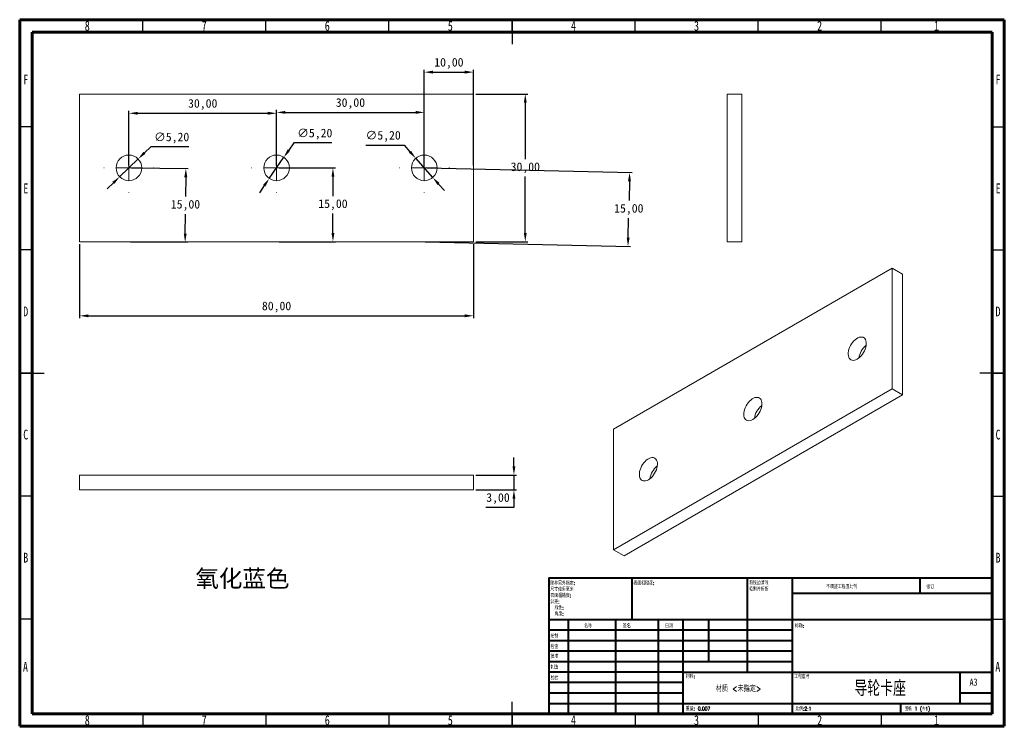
# Model space of a CAD drawing. Header units: millimetres. Extents: x 15 to 415, y 5 to 292.
import ezdxf

# ---------------------------------------------------------------- set-up
doc = ezdxf.new("R2010")
doc.units = ezdxf.units.MM
doc.header["$PDSIZE"] = -1
doc.styles.add('SLDTEXTSTYLE0', font='TXT', dxfattribs={"width": 0.75})
doc.styles.add('SLDTEXTSTYLE1', font='TXT', dxfattribs={"width": 0.75, "bigfont": 'bigfont'})
doc.styles.add('SLDTEXTSTYLE2', font='TXT', dxfattribs={"width": 0.694444, "bigfont": 'bigfont'})
doc.dimstyles.new('ISO-25', dxfattribs={"dimtxt": 2.5, "dimasz": 2.5, "dimexe": 1.25, "dimexo": 0.625, "dimtad": 1, "dimtxsty": 'Standard', "dimcen": 2.5, "dimadec": 0, "dimazin": 0, "dimtfac": 1, "dimtmove": 0, "dimatfit": 3, "dimfxl": 0, "dimarcsym": 0})

# ---------------------------------------------------------------- blocks, each defined once
blk = doc.blocks.new('SW_NOTE_0')
at = {"color": 0, "linetype": 'Continuous', "lineweight": 0, "char_height": 1.5, "attachment_point": 1, "style": 'SLDTEXTSTYLE1'}
for s, insert in [('\\M+18F9C\\M+194F1另\\M+18A4F\\M+18E77\\M+192E8:', (0, 1.93)), ('\\M+18EDA\\M+190A1\\M+18E67\\M+19770\\M+19F7C\\M+195C4', (0, -0.57)), ('\\M+1955C\\M+196CA\\M+19165糙\\M+19378:', (0, -3.07)), ('\\M+18CF6\\M+18DB7:', (0, -5.57)), ('线\\M+190AB:', (1.69, -8.07)), ('\\M+18A70\\M+19378:', (1.69, -10.57))]:
    blk.add_mtext(s, dxfattribs=dict(at, insert=insert))
blk = doc.blocks.new('SW_NOTE_1')
at = {"color": 0, "linetype": 'Continuous', "lineweight": 0, "char_height": 1.5, "attachment_point": 1, "style": 'SLDTEXTSTYLE1'}
for s, insert in [('\\M+18FAB锐边\\M+190B4\\M+18F9C', (0, 1.93)), ('\\M+196D1\\M+18E68\\M+19BF3\\M+190DC\\M+19266', (0, -0.57))]:
    blk.add_mtext(s, dxfattribs=dict(at, insert=insert))
blk = doc.blocks.new('SW_CENTERMARKSYMBOL_0')
at = {"color": 0, "linetype": 'Continuous', "lineweight": 0}
for p, q in [((0, 10), (0, 10.2)), ((0, 0), (0, 5)), ((-10, 0), (-10.2, 0)), ((0, 0), (-5, 0)), ((0, 0), (0, -5)), ((0, 0), (5, 0)), ((10, 0), (10.2, 0)), ((0, -10), (0, -10.2))]:
    blk.add_line(p, q, dxfattribs=at)
blk = doc.blocks.new('SW_CENTERMARKSYMBOL_1')
at = {"color": 0, "linetype": 'Continuous', "lineweight": 0}
for p, q in [((0, 10), (0, 10.2)), ((0, 0), (0, 5)), ((-10, 0), (-10.2, 0)), ((0, 0), (-5, 0)), ((0, 0), (0, -5)), ((0, 0), (5, 0)), ((10, 0), (10.2, 0)), ((0, -10), (0, -10.2))]:
    blk.add_line(p, q, dxfattribs=at)
blk = doc.blocks.new('SW_CENTERMARKSYMBOL_2')
at = {"color": 0, "linetype": 'Continuous', "lineweight": 0}
for p, q in [((0, 10), (0, 10.2)), ((0, 0), (0, 5)), ((-10, 0), (-10.2, 0)), ((0, 0), (-5, 0)), ((0, 0), (0, -5)), ((0, 0), (5, 0)), ((10, 0), (10.2, 0)), ((0, -10), (0, -10.2))]:
    blk.add_line(p, q, dxfattribs=at)
blk = doc.blocks.new('*D6')
at = {"color": 3, "lineweight": -2, "transparency": 16777216}
for p, q in [((39.36, 200.82), (39.36, 170.73)), ((199.36, 200.82), (199.36, 170.73)), ((42.91, 171.73), (195.8, 171.73))]:
    blk.add_line(p, q, dxfattribs=at)
at = {"color": 3, "transparency": 16777216}
for points in [[(42.91, 172.32), (42.91, 171.13), (39.36, 171.73)], [(195.8, 172.32), (195.8, 171.13), (199.36, 171.73)]]:
    blk.add_solid(points, dxfattribs=at)
at = {"layer": 'Defpoints', "color": 0, "transparency": 16777216}
for p in [(39.36, 201.82), (199.36, 201.82), (199.36, 171.73)]:
    blk.add_point(p, dxfattribs=at)
at = {"color": 3, "transparency": 16777216, "insert": (119.36, 175.29), "char_height": 3.5, "attachment_point": 5}
blk.add_mtext('80,00', dxfattribs=at)
blk = doc.blocks.new('*D7')
at = {"color": 3, "lineweight": -2, "transparency": 16777216}
for p, q in [((200.36, 261.82), (221.4, 261.82)), ((220.4, 258.26), (220.4, 235.38)), ((220.4, 205.37), (220.4, 228.25)), ((200.36, 201.82), (221.4, 201.82))]:
    blk.add_line(p, q, dxfattribs=at)
at = {"color": 3, "transparency": 16777216}
for points in [[(219.81, 258.26), (220.99, 258.26), (220.4, 261.82)], [(219.81, 205.37), (220.99, 205.37), (220.4, 201.82)]]:
    blk.add_solid(points, dxfattribs=at)
at = {"layer": 'Defpoints', "color": 0, "transparency": 16777216}
for p in [(199.36, 261.82), (220.4, 261.82), (199.36, 201.82)]:
    blk.add_point(p, dxfattribs=at)
at = {"color": 3, "transparency": 16777216, "insert": (220.4, 231.82), "char_height": 3.5, "attachment_point": 5}
blk.add_mtext('30,00', dxfattribs=at)
blk = doc.blocks.new('*D8')
at = {"color": 3, "lineweight": -2, "transparency": 16777216}
for p, q in [((215.79, 110.59), (215.79, 114.14)), ((200.36, 107.03), (216.79, 107.03)), ((215.79, 107.03), (215.79, 101.03)), ((200.36, 101.03), (216.79, 101.03)), ((215.79, 97.47), (215.79, 93.92)), ((215.79, 93.92), (204.35, 93.92))]:
    blk.add_line(p, q, dxfattribs=at)
at = {"color": 3, "transparency": 16777216}
for points in [[(215.2, 110.59), (216.38, 110.59), (215.79, 107.03)], [(215.2, 97.47), (216.38, 97.47), (215.79, 101.03)]]:
    blk.add_solid(points, dxfattribs=at)
at = {"layer": 'Defpoints', "color": 0, "transparency": 16777216}
for p in [(199.36, 107.03), (199.36, 101.03), (215.79, 101.03)]:
    blk.add_point(p, dxfattribs=at)
at = {"color": 3, "transparency": 16777216, "insert": (209.31, 97.48), "char_height": 3.5, "attachment_point": 5}
blk.add_mtext('3,00', dxfattribs=at)
blk = doc.blocks.new('*D9')
at = {"color": 3, "lineweight": -2, "transparency": 16777216}
for p, q in [((68.22, 240.36), (65.66, 237.9)), ((83.74, 240.36), (68.22, 240.36)), ((55.61, 228.21), (63.1, 235.43)), ((53.05, 225.74), (50.5, 223.27))]:
    blk.add_line(p, q, dxfattribs=at)
at = {"color": 3, "transparency": 16777216}
for points in [[(65.25, 238.32), (66.07, 237.47), (63.1, 235.43)], [(52.64, 226.16), (53.47, 225.31), (55.61, 228.21)]]:
    blk.add_solid(points, dxfattribs=at)
at = {"layer": 'Defpoints', "color": 0, "transparency": 16777216}
for p in [(63.1, 235.43), (55.61, 228.21)]:
    blk.add_point(p, dxfattribs=at)
at = {"color": 3, "transparency": 16777216, "insert": (76.74, 243.93), "char_height": 3.5, "attachment_point": 5}
blk.add_mtext('∅5,20', dxfattribs=at)
blk = doc.blocks.new('*D10')
at = {"color": 3, "lineweight": -2, "transparency": 16777216}
for p, q in [((126.35, 241.95), (124.33, 239.02)), ((141.87, 241.95), (126.35, 241.95)), ((116.4, 227.54), (122.31, 236.1)), ((114.38, 224.61), (112.37, 221.68))]:
    blk.add_line(p, q, dxfattribs=at)
at = {"color": 3, "transparency": 16777216}
for points in [[(123.84, 239.36), (124.82, 238.69), (122.31, 236.1)], [(113.9, 224.95), (114.87, 224.27), (116.4, 227.54)]]:
    blk.add_solid(points, dxfattribs=at)
at = {"layer": 'Defpoints', "color": 0, "transparency": 16777216}
for p in [(122.31, 236.1), (116.4, 227.54)]:
    blk.add_point(p, dxfattribs=at)
at = {"color": 3, "transparency": 16777216, "insert": (134.87, 245.52), "char_height": 3.5, "attachment_point": 5}
blk.add_mtext('∅5,20', dxfattribs=at)
blk = doc.blocks.new('*D11')
at = {"color": 3, "lineweight": -2, "transparency": 16777216}
for p, q in [((155.67, 241.03), (171.19, 241.03)), ((171.19, 241.03), (173.55, 238.37)), ((182.81, 227.93), (175.91, 235.71)), ((185.16, 225.26), (187.52, 222.6))]:
    blk.add_line(p, q, dxfattribs=at)
at = {"color": 3, "transparency": 16777216}
for points in [[(173.99, 238.76), (173.1, 237.98), (175.91, 235.71)], [(185.61, 225.66), (184.72, 224.87), (182.81, 227.93)]]:
    blk.add_solid(points, dxfattribs=at)
at = {"layer": 'Defpoints', "color": 0, "transparency": 16777216}
for p in [(175.91, 235.71), (182.81, 227.93)]:
    blk.add_point(p, dxfattribs=at)
at = {"color": 3, "transparency": 16777216, "insert": (162.67, 244.6), "char_height": 3.5, "attachment_point": 5}
blk.add_mtext('∅5,20', dxfattribs=at)
blk = doc.blocks.new('*D12')
at = {"color": 3, "lineweight": -2, "transparency": 16777216}
for p, q in [((179.36, 232.82), (179.36, 271.69)), ((182.91, 270.69), (195.8, 270.69)), ((199.36, 232.82), (199.36, 271.69))]:
    blk.add_line(p, q, dxfattribs=at)
at = {"color": 3, "transparency": 16777216}
for points in [[(182.91, 271.29), (182.91, 270.1), (179.36, 270.69)], [(195.8, 271.29), (195.8, 270.1), (199.36, 270.69)]]:
    blk.add_solid(points, dxfattribs=at)
at = {"layer": 'Defpoints', "color": 0, "transparency": 16777216}
for p in [(199.36, 270.69), (179.36, 231.82), (199.36, 231.82)]:
    blk.add_point(p, dxfattribs=at)
at = {"color": 3, "transparency": 16777216, "insert": (189.36, 274.26), "char_height": 3.5, "attachment_point": 5}
blk.add_mtext('10,00', dxfattribs=at)
blk = doc.blocks.new('*D13')
at = {"color": 3, "lineweight": -2, "transparency": 16777216}
for p, q in [((180.36, 231.79), (263.79, 229.92)), ((262.71, 226.39), (262.54, 218.51)), ((262.2, 203.5), (262.38, 211.38)), ((179.68, 201.79), (263.12, 199.92))]:
    blk.add_line(p, q, dxfattribs=at)
at = {"color": 3, "transparency": 16777216}
for points in [[(262.12, 226.4), (263.31, 226.37), (262.79, 229.94)], [(261.61, 203.51), (262.79, 203.48), (262.12, 199.94)]]:
    blk.add_solid(points, dxfattribs=at)
at = {"layer": 'Defpoints', "color": 0, "transparency": 16777216}
for p in [(179.36, 231.82), (178.68, 201.82), (262.12, 199.94)]:
    blk.add_point(p, dxfattribs=at)
at = {"color": 3, "transparency": 16777216, "insert": (262.46, 214.94), "char_height": 3.5, "attachment_point": 5}
blk.add_mtext('15,00', dxfattribs=at)
blk = doc.blocks.new('*D14')
at = {"color": 3, "lineweight": -2, "transparency": 16777216}
for p, q in [((119.36, 232.82), (119.36, 255.35)), ((122.91, 254.35), (175.8, 254.35)), ((179.36, 232.82), (179.36, 255.35))]:
    blk.add_line(p, q, dxfattribs=at)
at = {"color": 3, "transparency": 16777216}
for points in [[(122.91, 254.94), (122.91, 253.76), (119.36, 254.35)], [(175.8, 254.94), (175.8, 253.76), (179.36, 254.35)]]:
    blk.add_solid(points, dxfattribs=at)
at = {"layer": 'Defpoints', "color": 0, "transparency": 16777216}
for p in [(179.36, 254.35), (119.36, 231.82), (179.36, 231.82)]:
    blk.add_point(p, dxfattribs=at)
at = {"color": 3, "transparency": 16777216, "insert": (149.36, 257.91), "char_height": 3.5, "attachment_point": 5}
blk.add_mtext('30,00', dxfattribs=at)
blk = doc.blocks.new('*D15')
at = {"color": 3, "lineweight": -2, "transparency": 16777216}
for p, q in [((59.36, 232.82), (59.36, 254.99)), ((62.91, 253.99), (115.8, 253.99)), ((119.36, 232.82), (119.36, 254.99))]:
    blk.add_line(p, q, dxfattribs=at)
at = {"color": 3, "transparency": 16777216}
for points in [[(62.91, 254.58), (62.91, 253.4), (59.36, 253.99)], [(115.8, 254.58), (115.8, 253.4), (119.36, 253.99)]]:
    blk.add_solid(points, dxfattribs=at)
at = {"layer": 'Defpoints', "color": 0, "transparency": 16777216}
for p in [(119.36, 253.99), (59.36, 231.82), (119.36, 231.82)]:
    blk.add_point(p, dxfattribs=at)
at = {"color": 3, "transparency": 16777216, "insert": (89.36, 257.56), "char_height": 3.5, "attachment_point": 5}
blk.add_mtext('30,00', dxfattribs=at)
blk = doc.blocks.new('*D16')
at = {"color": 3, "lineweight": -2, "transparency": 16777216}
for p, q in [((60.36, 231.81), (83.51, 231.58)), ((82.47, 228.03), (82.39, 220.15)), ((82.25, 205.14), (82.32, 213.02)), ((60.06, 201.81), (83.21, 201.58))]:
    blk.add_line(p, q, dxfattribs=at)
at = {"color": 3, "transparency": 16777216}
for points in [[(81.88, 228.04), (83.07, 228.03), (82.51, 231.59)], [(81.65, 205.15), (82.84, 205.14), (82.21, 201.59)]]:
    blk.add_solid(points, dxfattribs=at)
at = {"layer": 'Defpoints', "color": 0, "transparency": 16777216}
for p in [(59.36, 231.82), (59.06, 201.82), (82.21, 201.59)]:
    blk.add_point(p, dxfattribs=at)
at = {"color": 3, "transparency": 16777216, "insert": (82.36, 216.59), "char_height": 3.5, "attachment_point": 5}
blk.add_mtext('15,00', dxfattribs=at)
blk = doc.blocks.new('*D17')
at = {"color": 3, "lineweight": -2, "transparency": 16777216}
for p, q in [((120.36, 231.82), (143.26, 231.82)), ((142.26, 228.26), (142.26, 220.38)), ((142.26, 205.37), (142.26, 213.25)), ((120.36, 201.82), (143.26, 201.82))]:
    blk.add_line(p, q, dxfattribs=at)
at = {"color": 3, "transparency": 16777216}
for points in [[(141.67, 228.26), (142.85, 228.26), (142.26, 231.82)], [(141.67, 205.37), (142.85, 205.37), (142.26, 201.82)]]:
    blk.add_solid(points, dxfattribs=at)
at = {"layer": 'Defpoints', "color": 0, "transparency": 16777216}
for p in [(119.36, 231.82), (119.36, 201.82), (142.26, 201.82)]:
    blk.add_point(p, dxfattribs=at)
at = {"color": 3, "transparency": 16777216, "insert": (142.26, 216.82), "char_height": 3.5, "attachment_point": 5}
blk.add_mtext('15,00', dxfattribs=at)

msp = doc.modelspace()

# ---------------------------------------------------------------- linework, layer by layer
at = {"color": 7, "linetype": 'Continuous', "lineweight": 60}
for p, q in [((15, 5), (15, 292)), ((15, 292), (415, 292)), ((415, 292), (415, 5)), ((20, 10), (20, 287)), ((20, 287), (410, 287)), ((410, 287), (410, 10)), ((410, 10), (20, 10)), ((415, 5), (15, 5))]:
    msp.add_line(p, q, dxfattribs=at)
at = {"color": 7, "linetype": 'Continuous', "lineweight": 30}
for p, q in [((65, 287), (65, 292)), ((115, 287), (115, 292)), ((165, 287), (165, 292)), ((215, 292), (215, 282)), ((215, 287), (215, 292)), ((265, 287), (265, 292)), ((315, 287), (315, 292)), ((365, 287), (365, 292)), ((20, 248.5), (15, 248.5)), ((410, 248.5), (415, 248.5)), ((20, 198.5), (15, 198.5)), ((410, 198.5), (415, 198.5)), ((15, 148.5), (25, 148.5)), ((20, 148.5), (15, 148.5)), ((415, 148.5), (405, 148.5)), ((410, 148.5), (415, 148.5)), ((20, 98.5), (15, 98.5)), ((410, 98.5), (415, 98.5)), ((20, 48.5), (15, 48.5)), ((410, 48.5), (415, 48.5)), ((215, 5), (215, 15)), ((65, 10), (65, 5)), ((115, 10), (115, 5)), ((165, 10), (165, 5)), ((215, 10), (215, 5)), ((265, 10), (265, 5)), ((315, 10), (315, 5)), ((365, 10), (365, 5))]:
    msp.add_line(p, q, dxfattribs=at)
at = {"color": 7, "linetype": 'Continuous', "lineweight": 15}
for p, q in [((199.357, 261.817), (39.357, 261.817)), ((39.357, 261.817), (39.357, 201.817)), ((199.357, 201.817), (199.357, 261.817)), ((302.414, 201.817), (302.414, 261.817)), ((302.414, 261.817), (308.414, 261.817)), ((308.414, 201.817), (308.414, 261.817)), ((39.357, 201.817), (199.357, 201.817)), ((302.414, 201.817), (308.414, 201.817)), ((369.403, 191.032), (256.266, 125.719)), ((369.403, 142.039), (369.403, 191.032)), ((369.403, 191.032), (373.645, 188.582)), ((373.645, 139.59), (373.645, 188.582)), ((256.266, 76.726), (369.403, 142.039)), ((369.403, 142.039), (373.645, 139.59)), ((260.508, 74.277), (373.645, 139.59)), ((256.266, 125.719), (256.266, 76.726)), ((39.357, 107.03), (199.357, 107.03)), ((39.357, 107.03), (39.357, 101.03)), ((199.357, 107.03), (199.357, 101.03)), ((39.357, 101.03), (199.357, 101.03)), ((256.266, 76.726), (260.508, 74.277))]:
    msp.add_line(p, q, dxfattribs=at)
at = {"color": 7, "linetype": 'Continuous', "lineweight": 40}
for p, q in [((230, 65.25), (410, 65.25)), ((230, 65.25), (230, 10)), ((263.8, 48.25), (263.8, 65.25)), ((310.6, 65.25), (310.6, 27)), ((328.8, 65.25), (328.8, 10)), ((380.8, 58.875), (380.8, 65.25)), ((410, 58.875), (328.8, 58.875)), ((410, 48.25), (230, 48.25)), ((237.8, 48.25), (237.8, 10)), ((256.991, 48.25), (256.991, 10)), ((274.399, 48.25), (274.399, 10)), ((284.6, 10), (284.6, 48.25)), ((295, 31.25), (295, 48.25)), ((328.8, 44), (230, 44)), ((328.8, 39.75), (230, 39.75)), ((328.8, 35.5), (230, 35.5)), ((328.8, 31.25), (230, 31.25)), ((284.6, 27), (230, 27)), ((284.6, 27), (410, 27)), ((397, 14.25), (397, 27)), ((284.6, 22.75), (230, 22.75)), ((284.6, 18.5), (230, 18.5)), ((410, 18.5), (397, 18.5)), ((230, 14.25), (410, 14.25)), ((373, 10), (373, 14.25))]:
    msp.add_line(p, q, dxfattribs=at)
at = {"color": 7, "linetype": 'Continuous', "lineweight": 15, "flags": 128}
for points in [[(355.261, 154.125), (355.822, 154.499), (356.37, 154.964), (356.892, 155.508), (357.376, 156.12), (357.81, 156.784), (358.185, 157.485), (358.491, 158.208), (358.721, 158.934), (358.87, 159.647), (358.935, 160.33), (358.913, 160.967), (358.806, 161.543), (358.616, 162.045), (358.347, 162.461), (358.006, 162.781), (357.6, 162.998), (357.14, 163.106), (356.635, 163.103), (356.098, 162.989), (355.542, 162.767), (354.979, 162.442), (354.423, 162.022), (353.886, 161.516), (353.382, 160.936), (352.921, 160.297), (352.516, 159.612), (352.174, 158.898), (351.905, 158.171), (351.715, 157.45), (351.608, 156.75), (351.586, 156.088), (351.651, 155.479), (351.8, 154.938), (352.03, 154.478), (352.336, 154.109), (352.711, 153.84), (353.145, 153.677), (353.629, 153.624), (354.151, 153.683), (354.699, 153.851), (355.261, 154.125)], [(312.834, 129.633), (313.396, 130.007), (313.944, 130.471), (314.466, 131.016), (314.95, 131.627), (315.384, 132.292), (315.759, 132.993), (316.065, 133.715), (316.295, 134.442), (316.444, 135.154), (316.509, 135.838), (316.487, 136.475), (316.38, 137.051), (316.19, 137.553), (315.921, 137.969), (315.579, 138.289), (315.174, 138.505), (314.713, 138.614), (314.209, 138.611), (313.672, 138.497), (313.116, 138.275), (312.553, 137.95), (311.996, 137.53), (311.46, 137.024), (310.955, 136.444), (310.495, 135.804), (310.089, 135.119), (309.748, 134.405), (309.479, 133.679), (309.289, 132.957), (309.182, 132.257), (309.16, 131.595), (309.225, 130.987), (309.374, 130.446), (309.604, 129.986), (309.91, 129.617), (310.285, 129.348), (310.719, 129.185), (311.203, 129.132), (311.725, 129.19), (312.273, 129.359), (312.834, 129.633)], [(270.408, 105.141), (270.969, 105.515), (271.517, 105.979), (272.039, 106.524), (272.523, 107.135), (272.958, 107.799), (273.332, 108.501), (273.638, 109.223), (273.868, 109.949), (274.018, 110.662), (274.082, 111.345), (274.061, 111.982), (273.953, 112.559), (273.763, 113.061), (273.494, 113.476), (273.153, 113.796), (272.747, 114.013), (272.287, 114.121), (271.782, 114.118), (271.246, 114.005), (270.689, 113.783), (270.126, 113.458), (269.57, 113.037), (269.033, 112.532), (268.529, 111.952), (268.068, 111.312), (267.663, 110.627), (267.322, 109.913), (267.053, 109.187), (266.862, 108.465), (266.755, 107.765), (266.734, 107.103), (266.798, 106.495), (266.947, 105.954), (267.178, 105.494), (267.484, 105.125), (267.858, 104.856), (268.292, 104.693), (268.776, 104.64), (269.298, 104.698), (269.847, 104.867), (270.408, 105.141)]]:
    msp.add_lwpolyline(points, dxfattribs=at)
at = {"color": 7, "linetype": 'Continuous', "lineweight": 15}
for centre in [(59.357, 231.817), (119.357, 231.817), (179.357, 231.817)]:
    msp.add_circle(centre, 5.2, dxfattribs=at)
for centre in [(364.088, 153.275), (321.662, 128.783), (279.235, 104.291)]:
    msp.add_arc(centre, 8.307, 128.77861, 171.22677, dxfattribs=at)

# ---------------------------------------------------------------- block references
at = {"color": 7, "linetype": 'Continuous', "lineweight": 0}
for name, p in [('SW_CENTERMARKSYMBOL_2', (59.357, 231.817)), ('SW_CENTERMARKSYMBOL_0', (119.357, 231.817)), ('SW_CENTERMARKSYMBOL_1', (179.357, 231.817)), ('SW_NOTE_0', (230.594, 61.987)), ('SW_NOTE_1', (311.309, 62.069))]:
    msp.add_blockref(name, p, dxfattribs=at)

# ---------------------------------------------------------------- texts
for s, insert, char_height, attachment_point, style in [('8', (42.46, 291.474), 3.969, 2, 'SLDTEXTSTYLE0'), ('7', (89.96, 291.474), 3.969, 2, 'SLDTEXTSTYLE0'), ('6', (139.96, 291.474), 3.969, 2, 'SLDTEXTSTYLE0'), ('5', (189.96, 291.474), 3.969, 2, 'SLDTEXTSTYLE0'), ('4', (239.96, 291.474), 3.969, 2, 'SLDTEXTSTYLE0'), ('3', (289.96, 291.474), 3.969, 2, 'SLDTEXTSTYLE0'), ('2', (339.96, 291.474), 3.969, 2, 'SLDTEXTSTYLE0'), ('1', (387.46, 291.474), 3.969, 2, 'SLDTEXTSTYLE0'), ('F', (17.458, 269.724), 3.969, 2, 'SLDTEXTSTYLE0'), ('F', (412.458, 269.724), 3.969, 2, 'SLDTEXTSTYLE0'), ('E', (17.508, 225.474), 3.969, 2, 'SLDTEXTSTYLE0'), ('E', (412.508, 225.474), 3.969, 2, 'SLDTEXTSTYLE0'), ('D', (17.453, 175.474), 3.969, 2, 'SLDTEXTSTYLE0'), ('D', (412.453, 175.474), 3.969, 2, 'SLDTEXTSTYLE0'), ('C', (17.459, 125.474), 3.969, 2, 'SLDTEXTSTYLE0'), ('C', (412.459, 125.474), 3.969, 2, 'SLDTEXTSTYLE0'), ('B', (17.471, 75.474), 3.969, 2, 'SLDTEXTSTYLE0'), ('B', (412.471, 75.474), 3.969, 2, 'SLDTEXTSTYLE0'), ('\\M+1955C\\M+196CA\\M+19165糙\\M+19378:', (264.371, 63.919), 1.5, 1, 'SLDTEXTSTYLE1'), ('\\M+19573调\\M+190AE\\M+18D48\\M+192F6图\\M+194E4\\M+197E1', (342.615, 62.533), 1.5, 1, 'SLDTEXTSTYLE1'), ('\\M+18F43订', (383.328, 62.335), 1.5, 1, 'SLDTEXTSTYLE1'), ('\\M+196BC\\M+18FCC', (244.322, 46.501), 1.5, 1, 'SLDTEXTSTYLE1'), ('签\\M+196BC', (260.034, 46.562), 1.5, 1, 'SLDTEXTSTYLE1'), ('\\M+193FA\\M+18AFA', (277.215, 46.576), 1.5, 1, 'SLDTEXTSTYLE1'), ('标题:', (329.956, 46.576), 1.5, 1, 'SLDTEXTSTYLE1'), ('绘\\M+190A7', (230.685, 42.43), 1.5, 1, 'SLDTEXTSTYLE1'), ('检查', (230.624, 38.154), 1.5, 1, 'SLDTEXTSTYLE1'), ('\\M+194E1\\M+18F79', (230.622, 34.177), 1.5, 1, 'SLDTEXTSTYLE1'), ('A', (17.34, 31.168), 3.969, 2, 'SLDTEXTSTYLE0'), ('\\M+190A7\\M+191A2', (230.682, 29.734), 1.5, 1, 'SLDTEXTSTYLE1'), ('A', (412.34, 31.168), 3.969, 2, 'SLDTEXTSTYLE0'), ('验检', (230.677, 25.35), 1.5, 1, 'SLDTEXTSTYLE1'), ('\\M+18DDE\\M+197BF:', (285.646, 25.986), 1.5, 1, 'SLDTEXTSTYLE1'), ('\\M+18D48\\M+192F6图\\M+18D86', (329.629, 25.986), 1.5, 1, 'SLDTEXTSTYLE1'), ('导轮卡\\M+18DC0', (364.574, 23.607), 6.35, 2, 'SLDTEXTSTYLE1'), ('A3', (400.871, 24.406), 2.9104, 1, 'SLDTEXTSTYLE0'), ('\\M+18DDE质 <\\M+196A2\\M+18E77\\M+192E8>', (306.966, 21.486), 2.38125, 2, 'SLDTEXTSTYLE1'), ('\\M+18F64\\M+197CA: 0.007', (285.618, 12.949), 1.4986, 1, 'SLDTEXTSTYLE1'), ('\\M+194E4\\M+197E1:2:1', (330.074, 12.9), 1.5, 1, 'SLDTEXTSTYLE1'), ('图纸 1 (\\M+18BA41)', (374.478, 12.9), 1.5, 1, 'SLDTEXTSTYLE2'), ('8', (42.46, 9.474), 3.969, 2, 'SLDTEXTSTYLE0'), ('7', (89.96, 9.474), 3.969, 2, 'SLDTEXTSTYLE0'), ('6', (139.96, 9.474), 3.969, 2, 'SLDTEXTSTYLE0'), ('5', (189.96, 9.474), 3.969, 2, 'SLDTEXTSTYLE0'), ('4', (239.96, 9.474), 3.969, 2, 'SLDTEXTSTYLE0'), ('3', (289.96, 9.474), 3.969, 2, 'SLDTEXTSTYLE0'), ('2', (339.96, 9.474), 3.969, 2, 'SLDTEXTSTYLE0'), ('1', (387.46, 9.474), 3.969, 2, 'SLDTEXTSTYLE0')]:
    msp.add_mtext(s, dxfattribs=dict(at, insert=insert, char_height=char_height, attachment_point=attachment_point, style=style))
at = {"insert": (86.384, 68.546), "char_height": 7, "attachment_point": 1}
msp.add_mtext_dynamic_manual_height_columns('{\\fSimSun|b0|i0|c134|p2;氧化蓝色}', width=108.16229, gutter_width=17.5, heights=[0], dxfattribs=at)

# ---------------------------------------------------------------- dimensions: what is measured, and where the dimension line sits
for base, p1, p2, picture, middle in [((199.357, 270.695), (179.357, 231.817), (199.357, 231.817), '*D12', (189.357, 274.261)), ((179.357, 254.349), (119.357, 231.817), (179.357, 231.817), '*D14', (149.357, 257.915)), ((119.357, 253.992), (59.357, 231.817), (119.357, 231.817), '*D15', (89.357, 257.558)), ((199.357, 171.727), (39.357, 201.817), (199.357, 201.817), '*D6', (119.357, 175.293))]:
    dim = msp.add_linear_dim(base=base, p1=p1, p2=p2, dimstyle='ISO-25', override={"dimtxt": 3.5, "dimasz": 3.556, "dimexe": 1, "dimexo": 1, "dimgap": 1.524, "dimtih": 1, "dimtoh": 1, "dimlfac": 0.5, "dimzin": 0, "dimclrd": 3, "dimclre": 3, "dimclrt": 3, "dimadec": 2, "dimtzin": 0})
    dim.commit()
    dim.dimension.update_dxf_attribs({"geometry": picture, "text_midpoint": middle})
for base, p1, p2, picture, middle in [((220.401, 261.817), (199.357, 201.817), (199.357, 261.817), '*D7', (220.401, 231.817)), ((142.261, 201.817), (119.357, 231.817), (119.357, 201.817), '*D17', (142.261, 216.817)), ((215.791, 101.03), (199.357, 107.03), (199.357, 101.03), '*D8', (209.308, 97.484))]:
    dim = msp.add_linear_dim(base=base, p1=p1, p2=p2, angle=90, dimstyle='ISO-25', override={"dimtxt": 3.5, "dimasz": 3.556, "dimexe": 1, "dimexo": 1, "dimgap": 1.524, "dimtih": 1, "dimtoh": 1, "dimlfac": 0.5, "dimzin": 0, "dimclrd": 3, "dimclre": 3, "dimclrt": 3, "dimadec": 2, "dimtzin": 0})
    dim.commit()
    dim.dimension.update_dxf_attribs({"geometry": picture, "text_midpoint": middle})
for p1, p2, picture, middle in [((55.614, 228.207), (63.099, 235.427), '*D9', (76.742, 240.365)), ((116.404, 227.537), (122.309, 236.097), '*D10', (134.871, 241.952)), ((182.806, 227.926), (175.907, 235.708), '*D11', (162.665, 241.03))]:
    dim = msp.add_diameter_dim_2p(p1=p1, p2=p2, dimstyle='ISO-25', override={"dimtxt": 3.5, "dimasz": 3.556, "dimexe": 1, "dimexo": 1, "dimgap": 1.524, "dimtih": 1, "dimtoh": 1, "dimlfac": 0.5, "dimzin": 0, "dimclrd": 3, "dimclre": 3, "dimclrt": 3, "dimadec": 2, "dimtzin": 0})
    dim.commit()
    dim.dimension.update_dxf_attribs({"geometry": picture, "text_midpoint": middle, "dimtype": 163})
for p1, p2, distance, picture, middle in [((59.357, 231.817), (59.058, 201.817), 23.152, '*D16', (82.359, 216.587)), ((179.357, 231.817), (178.683, 201.817), 83.457, '*D13', (262.456, 214.943))]:
    dim = msp.add_aligned_dim(p1=p1, p2=p2, distance=distance, dimstyle='ISO-25', override={"dimtxt": 3.5, "dimasz": 3.556, "dimexe": 1, "dimexo": 1, "dimgap": 1.524, "dimtih": 1, "dimtoh": 1, "dimlfac": 0.5, "dimzin": 0, "dimclrd": 3, "dimclre": 3, "dimclrt": 3, "dimadec": 2, "dimtzin": 0})
    dim.commit()
    dim.dimension.update_dxf_attribs({"geometry": picture, "text_midpoint": middle})

doc.saveas('drawing.dxf')
